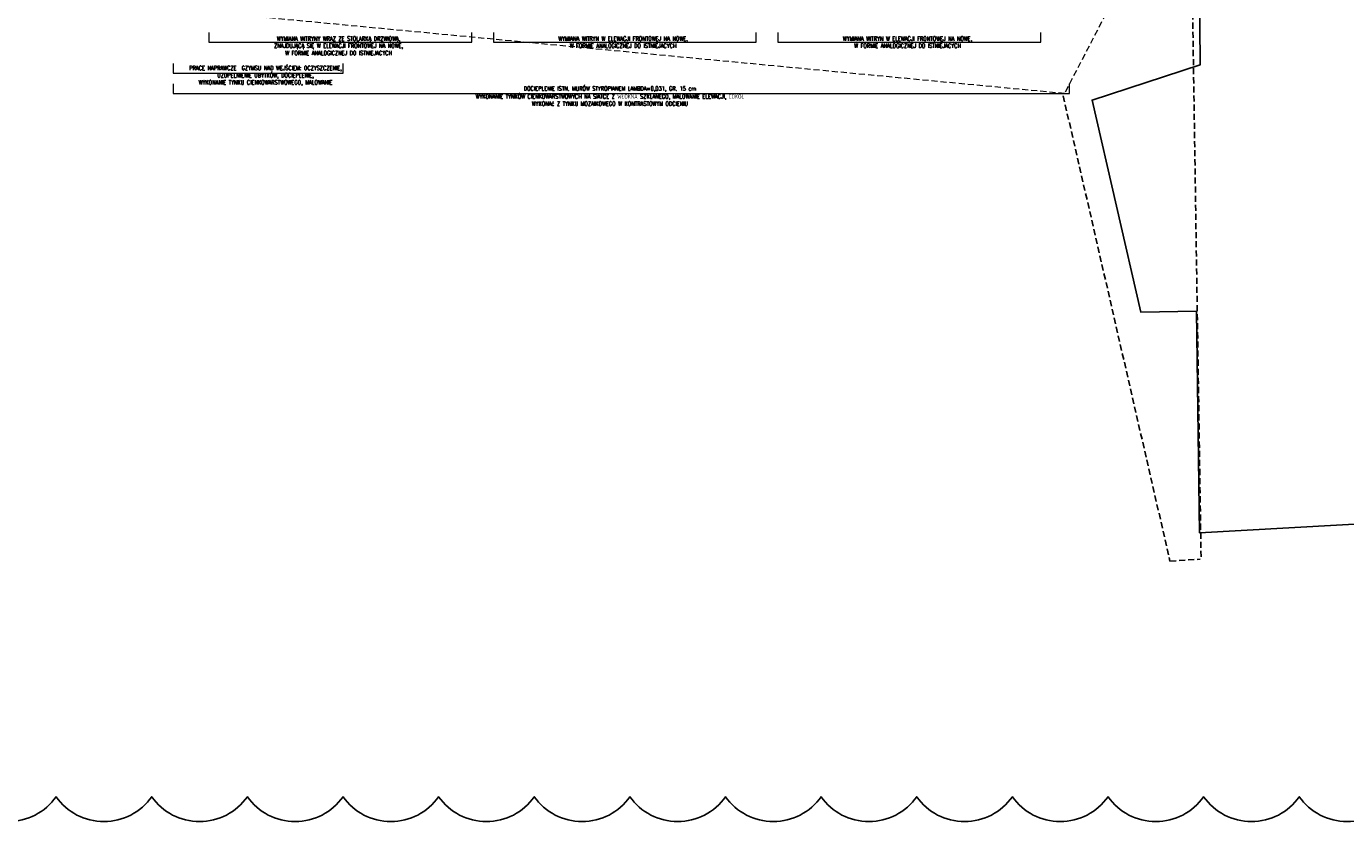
# Model space of a CAD drawing. Header units: millimetres. Extents: x 14400 to 93787, y -21104 to 39413.
# Tile 231 of 256: x 48985 to 51744, y 13893 to 15556. Entities that reach past the tile are written whole.
import ezdxf

# ---------------------------------------------------------------- set-up
doc = ezdxf.new("R2010")
doc.units = ezdxf.units.MM
doc.linetypes.add('HIDDEN', pattern=[9.525, 6.35, -3.175])
doc.layers.add('Opis', color=8, linetype='Continuous', lineweight=13)
doc.layers.add('Widok', color=1, linetype='Continuous', lineweight=15)
doc.styles.add('TXT', font='simplex.shx', dxfattribs={"width": 0.8})

msp = doc.modelspace()

# ---------------------------------------------------------------- linework, layer by layer
at = {"layer": 'DEFPOINTS', "linetype": 'HIDDEN', "ltscale": 2}
for points in [[(51420.24787, 15849.18634), (51442.06991, 14441.28196)], [(51153.68484, 15410.1606), (51376.92091, 14437.61859), (51439.74427, 14441.15119)]]:
    msp.add_lwpolyline(points, dxfattribs=at)
at = {"layer": 'DEFPOINTS'}
msp.add_lwpolyline([(51421.58227, 15752.81593), (51422.13607, 15712.81977), (51437.13464, 15713.02745), (51440.22047, 15490.16784), (51440.42577, 15475.34107), (51214.17779, 15401.40121), (51315.89209, 14958.27648), (51432.56151, 14959.89194), (51438.9821, 14496.19522), (52423.31012, 14551.54471), (52406.48785, 15766.45346), (51421.58227, 15752.81593)], dxfattribs=at)
msp.add_lwpolyline([(51847.33315, 13944.69469, -0.5206), (51647.33315, 13944.69469, -0.5206), (51447.33315, 13944.69469, -0.5206), (51247.33315, 13944.69469, -0.5206), (51047.33315, 13944.69469, -0.5206), (50847.33315, 13944.69469, -0.5206), (50647.33315, 13944.69469, -0.5206), (50447.33315, 13944.69469, -0.5206), (50247.33315, 13944.69469, -0.5206), (50047.33315, 13944.69469, -0.5206), (49847.33315, 13944.69469, -0.5206), (49647.33315, 13944.69469, -0.5206), (49447.33315, 13944.69469, -0.5206), (49247.33315, 13944.69469, -0.5206), (49047.33315, 13944.69469, -0.5206), (48847.33315, 13944.69469, -0.5206)], format="xyb", dxfattribs=at)
at = {"layer": 'Opis', "ltscale": 0.7}
for points in [[(49366.79616, 15542.90615), (49366.79616, 15522.90615), (49916.79616, 15522.90615), (49916.79616, 15542.90615)], [(49961.79616, 15542.90615), (49961.79616, 15522.90615), (50511.79616, 15522.90615), (50511.79616, 15542.90615)], [(50556.79616, 15542.90615), (50556.79616, 15522.90615), (51106.79616, 15522.90615), (51106.79616, 15542.90615)], [(49291.79616, 15477.70452), (49291.79616, 15457.70452), (49647.79616, 15457.70452), (49647.79616, 15477.70452)], [(49291.79616, 15435.16212), (49291.79616, 15415.16212), (51166.80489, 15415.16212), (51166.80489, 15435.16212), (51166.80489, 15435.16212)]]:
    msp.add_lwpolyline(points, dxfattribs=at)
at = {"layer": 'Widok', "linetype": 'HIDDEN', "ltscale": 2}
msp.add_lwpolyline([(51186.79616, 16990.36372), (51186.79616, 16505.89442), (51383.20129, 15852.29408), (51156.28118, 15415.16212), (49276.79616, 15593.89264), (49276.79616, 15812.9515)], dxfattribs=at)

# ---------------------------------------------------------------- texts
at = {"layer": 'Opis', "ltscale": 0.7, "char_height": 9, "width": 532.6044424, "attachment_point": 1, "style": 'TXT'}
for s, insert in [('\\pxqc;{\\W0.7;WYMIANA WITRYNY WRAZ ZE STOLARKĄ DRZWIOWĄ, \\PZNAJDUJĄCĄ SIĘ W ELEWACJI FRONTOWEJ NA NOWE, \\PW FORMIE ANALOGICZNEJ DO ISTNIEJACYCH}', (49371.71135, 15534.57802)), ('\\pxqc;{\\W0.7;WYMIANA WITRYN W ELEWACJI FRONTOWEJ NA NOWE, \\PW FORMIE ANALOGICZNEJ DO ISTNIEJACYCH}', (49966.71135, 15534.57802)), ('\\pxqc;{\\W0.7;WYMIANA WITRYN W ELEWACJI FRONTOWEJ NA NOWE, \\PW FORMIE ANALOGICZNEJ DO ISTNIEJACYCH}', (50561.71135, 15534.57802)), ('\\pxqc;{\\W0.7;PRACE NAPRAWCZE  GZYMSU NAD WEJŚCIEM: OCZYSZCZENIE, \\PUZUPELNIENIE UBYTKÓW, DOCIEPLENIE, \\PWYKONANIE TYNKU CIENKOWARSTWOWEGO, MALOWANIE}', (49218.92901, 15473.02286)), ('\\pxqc;{\\W0.7;DOCIEPLENIE ISTN. MURÓW STYROPIANEM LAMBDA=0,031, GR. 15 cm }', (49939.22652, 15430.25646)), ('\\pxqc;{\\W0.7;WYKONANIE TYNKÓW CIENKOWARSTWOWYCH NA SIATCE Z WŁÓKNA SZKLANEGO, MALOWANIE ELEWACJI, COKÓŁ WYKONAć Z TYNKU MOZAIKOWEGO W KONTRASTOWYM ODCIENIU}', (49939.22652, 15413.51082))]:
    msp.add_mtext(s, dxfattribs=dict(at, insert=insert))

doc.saveas('drawing.dxf')
